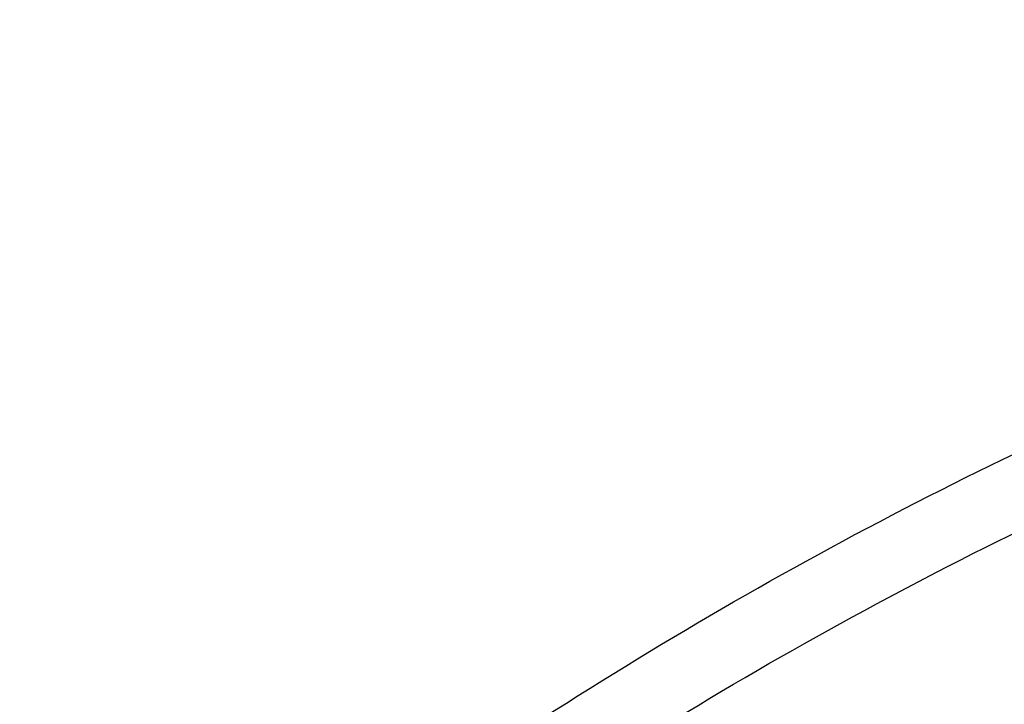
# Model space of a CAD drawing. Header units: millimetres. Extents: x 5690 to 5813, y -54 to 68.
# Tile 200 of 256: x 5711 to 5725, y 59 to 68. Entities that reach past the tile are written whole.
import ezdxf

# ---------------------------------------------------------------- set-up
doc = ezdxf.new("R2010")
doc.units = ezdxf.units.MM
doc.layers.add('Sula', color=18, linetype='Continuous', true_color=0x000000)

msp = doc.modelspace()

# ---------------------------------------------------------------- linework, layer by layer
at = {"layer": 'Sula'}
for points in [[(5690.53, 7.157, 29.694), (5690.53, 68.208, 29.694), (5751.581, 68.208, 29.694), (5812.632, 68.208, 29.694), (5812.632, 7.157, 29.694)], [(5691.522, 7.157, 29.564), (5691.522, 67.216, 29.564), (5751.581, 67.216, 29.564), (5811.641, 67.216, 29.564), (5811.641, 7.157, 29.564)], [(5695.487, 7.157, 25.041), (5695.487, 63.251, 25.041), (5751.581, 63.251, 25.041), (5807.675, 63.251, 25.041), (5807.675, 7.157, 25.041)], [(5695.487, 7.157, 24.041), (5695.487, 63.251, 24.041), (5751.581, 63.251, 24.041), (5807.675, 63.251, 24.041), (5807.675, 7.157, 24.041)], [(5696.487, 7.157, 25.041), (5696.487, 62.251, 25.041), (5751.581, 62.251, 25.041), (5806.675, 62.251, 25.041), (5806.675, 7.157, 25.041)], [(5696.487, 7.157, 24.041), (5696.487, 62.251, 24.041), (5751.581, 62.251, 24.041), (5806.675, 62.251, 24.041), (5806.675, 7.157, 24.041)]]:
    msp.add_rational_spline(points, [1.15238930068, 0.814862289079, 1.15238930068, 0.814862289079, 1.15238930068], degree=2, knots=[191.892099, 191.892099, 191.892099, 287.838148, 287.838148, 383.784198, 383.784198, 383.784198], dxfattribs=at)

doc.saveas('drawing.dxf')
